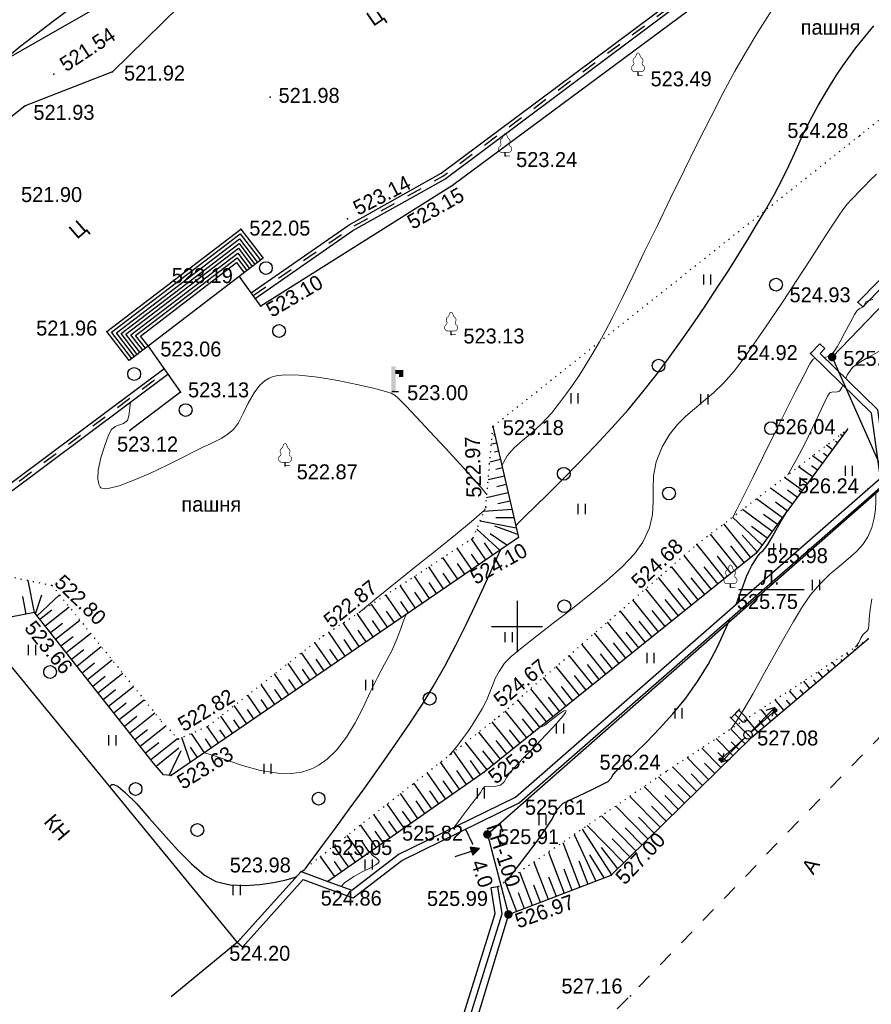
# Model space of a CAD drawing. Header units: millimetres. Extents: x 767170 to 66149698, y -983507 to 2493658.
# Tile 24 of 256: x 1521903 to 1571835, y -800742 to -743022. Entities that reach past the tile are written whole.
import ezdxf

# ---------------------------------------------------------------- set-up
doc = ezdxf.new("R2010")
doc.units = ezdxf.units.MM
for name, pattern in [('Д_ТРОТ_ТРУБА', [3, 1.5, -1.5]), ('ДОРОГИ_СТРОЯЩ', [9, 8, -1]), ('Контура низ откосов  Штриховая 0.1-0.5 - - - - - - -', [0.6, 0.1, -0.5])]:
    doc.linetypes.add(name, pattern=pattern)
for name, color, linetype in [('(001) Сетка', 92, 'Continuous'), ('(004) Точки рельефа', 7, 'Continuous'), ('(004a) Точки рельефа (отк.)', 7, 'Continuous'), ('(007) Здания', 7, 'Continuous'), ('(011) Колодцы', 7, 'Continuous'), ('(013) Газ', 30, 'ИК_Газопровод -------г--------'), ('(022) Возд. Линии', 7, 'Continuous'), ('(025) Дорога', 7, 'Continuous'), ('(028) Гидротехн.', 7, 'Continuous'), ('(031) Горизонтали', 42, 'Continuous'), ('(035) Откосы', 7, 'Continuous'), ('(036) Растительность', 7, 'Continuous'), ('(038) Деревья', 7, 'Continuous'), ('(039) Земля', 7, 'Continuous'), ('(040) Ограда', 7, 'Continuous')]:
    doc.layers.add(name, color=color, linetype=linetype)
doc.layers.add('(032) Горизонтали утолщенные', color=32, linetype='Continuous', lineweight=30)
doc.styles.add('BM-431', font='txt')
doc.styles.add('D-431', font='txt')
doc.styles.add('P-131', font='txt')
doc.styles.add('S', font='txtwr', dxfattribs={"oblique": 15})
doc.styles.get("Standard").update_dxf_attribs({"font": 'isocpeui.ttf'})
doc.linetypes.add('GAZ_VOZDUSH', pattern='A,1,-2,["~",Standard,S=3,R=0,X=-1.5,Y=-1.5],-1,10', length=14)
doc.linetypes.add('ИК_Газопровод -------г--------', pattern='A,9,-0.6,["Г",Standard,S=1.2,R=0,X=0,Y=-0.6],-1.2', length=10.8)
doc.linetypes.add('ОГРАДА_БЕТ', pattern='A,4,["|",Standard,S=0.8,R=0,X=0,Y=-0.8],4', length=8)
doc.linetypes.add('ОТКОСЫ_НЕУКР', pattern='A,0.5,["|",Standard,S=1.2,R=0,X=0,Y=-1.2],1,["|",Standard,S=0.5,R=0,X=0,Y=-0.5],0.5', length=2)
doc.linetypes.add('ПОДПОРНАЯ СТЕНКА', pattern='A,2,["V",Standard,S=1.2,R=0,X=0,Y=-1.2],0.2,["V",Standard,S=0.8,R=0,X=0,Y=-0.8],0.25,["V",Standard,S=0.3,R=0,X=0,Y=-0.3],0.25', length=2.7)

# ---------------------------------------------------------------- blocks, each defined once
blk = doc.blocks.new('d')
at = {"layer": '(038) Деревья'}
blk.add_ellipse((0, 0), major_axis=(0.265, 0.265), ratio=1, start_param=5.497787, end_param=11.780972, dxfattribs=at)
blk = doc.blocks.new('I04010')
for p, q in [((-0.412273, 0.007146), (-0.412273, 1.207146)), ((0.387727, 1.207146), (0.387727, 0.007146))]:
    blk.add_line(p, q)
blk = doc.blocks.new('Setka')
at = {"layer": '(001) Сетка'}
for p, q in [((0, 1.5), (0, -1.5)), ((-1.5, 0), (1.5, 0))]:
    blk.add_line(p, q, dxfattribs=at)
blk = doc.blocks.new('karagach-flat-10-flat-1-flat-1')
at = {"layer": '(038) Деревья', "const_width": 0.0375}
for points in [[(-0.208, 1.009, 0.181567), (-0.117, 1.159, 0.303004)], [(0, 1.312, 0.246034), (-0.117, 1.159, 0.489079)], [(0, 1.312, -0.246034), (0.117, 1.159, -0.489079)], [(0.208, 1.009, -0.181567), (0.117, 1.159, -0.303004)], [(-0.315, 0.559, 0.626949), (-0.218, 0.206, 0.702465)], [(-0.315, 0.559, 0.383603), (-0.255, 0.753, 0.352912)], [(-0.208, 1.009, 0.430853), (-0.255, 0.753, 0.548276)], [(0.208, 1.009, -0.430853), (0.255, 0.753, -0.548276)], [(0.315, 0.559, -0.626949), (0.218, 0.206, -0.702465)], [(0.315, 0.559, -0.383603), (0.255, 0.753, -0.352912)]]:
    blk.add_lwpolyline(points, format="xyb", dxfattribs=at)
for points in [[(0, 0.206), (-0.218, 0.206)], [(0, 0), (0, 0.206)], [(0, 0.206), (0.218, 0.206)], [(0, 0), (0.281, 0)]]:
    blk.add_lwpolyline(points, dxfattribs=at)
at = {"layer": '(038) Деревья'}
blk.add_lwpolyline([(0, 0), (0, 0.206)], dxfattribs=at)
blk = doc.blocks.new('karagach-flat-39')
at = {"layer": '(038) Деревья', "const_width": 0.0375}
for points in [[(-0.208, 1.009, 0.181567), (-0.117, 1.159, 0.303004)], [(0, 1.312, 0.246034), (-0.117, 1.159, 0.489079)], [(0, 1.312, -0.246034), (0.117, 1.159, -0.489079)], [(0.208, 1.009, -0.181567), (0.117, 1.159, -0.303004)], [(-0.315, 0.559, 0.626949), (-0.218, 0.206, 0.702465)], [(-0.315, 0.559, 0.383603), (-0.255, 0.753, 0.352912)], [(-0.208, 1.009, 0.430853), (-0.255, 0.753, 0.548276)], [(0.208, 1.009, -0.430853), (0.255, 0.753, -0.548276)], [(0.315, 0.559, -0.626949), (0.218, 0.206, -0.702465)], [(0.315, 0.559, -0.383603), (0.255, 0.753, -0.352912)]]:
    blk.add_lwpolyline(points, format="xyb", dxfattribs=at)
for points in [[(0, 0.206), (-0.218, 0.206)], [(0, 0), (0, 0.206)], [(0, 0.206), (0.218, 0.206)], [(0, 0), (0.281, 0)]]:
    blk.add_lwpolyline(points, dxfattribs=at)
at = {"layer": '(038) Деревья'}
blk.add_lwpolyline([(0, 0), (0, 0.206)], dxfattribs=at)
blk = doc.blocks.new('s3-flat-12')
at = {"layer": '(022) Возд. Линии'}
h = blk.add_hatch(dxfattribs=at)
h.set_pattern_fill('ACET-2D-ANSI31', color=256, scale=0.01, angle=42.10705, style=0)
h.set_pattern_definition([(87.10704536, (-32363.724473, -79693.817726), (-0.031709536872, 0.001602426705), [])])
edge = h.paths.add_edge_path()
edge.add_arc((1.41, 1.274), 0.1, 0, 360)
blk.add_lwpolyline([(0, 0), (1.484, 1.341)], dxfattribs=at)
blk.add_circle((1.41, 1.274), 0.1, dxfattribs=at)
blk = doc.blocks.new('s4-flat-12')
at = {"layer": '(022) Возд. Линии'}
h = blk.add_hatch(dxfattribs=at)
h.set_pattern_fill('ACET-2D-ANSI31', color=256, scale=0.01, angle=222.10705, style=0)
h.set_pattern_definition([(267.10704536, (-32363.354527, -79693.48337), (0.031709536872, -0.001602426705), [])])
edge = h.paths.add_edge_path()
edge.add_arc((-1.41, -1.274), 0.1, 0, 360)
blk.add_lwpolyline([(0, 0), (-1.484, -1.341)], dxfattribs=at)
blk.add_circle((-1.41, -1.274), 0.1, dxfattribs=at)
blk = doc.blocks.new('prov-s-flat-9')
at = {"layer": '(022) Возд. Линии'}
for name, p in [('s3-flat-12', (0.184, 0.166)), ('s4-flat-12', (-0.186, -0.168))]:
    blk.add_blockref(name, p, dxfattribs=at)
blk = doc.blocks.new('S2-flat-9')
at = {"layer": '(022) Возд. Линии'}
for p, q in [((0, 0), (1.4, 1.428)), ((1.4, 1.428), (0.872, 1.246)), ((1.4, 1.428), (1.229, 0.896))]:
    blk.add_line(p, q, dxfattribs=at)
blk = doc.blocks.new('S1-flat-9')
at = {"layer": '(022) Возд. Линии'}
for p, q in [((0, 0), (-1.4, -1.428)), ((-1.4, -1.428), (-1.229, -0.896)), ((-1.4, -1.428), (-0.872, -1.246))]:
    blk.add_line(p, q, dxfattribs=at)
blk = doc.blocks.new('f-flat-8')
at = {"layer": '(022) Возд. Линии'}
for points in [[(-1, 0.98), (-0.475, 1.516)], [(-0.179, 0.175), (-1.071, 1.05)]]:
    blk.add_lwpolyline(points, dxfattribs=at)
blk.add_lwpolyline([(-0.123, 0.803), (-0.123, 0.803, 0.414214), (-0.125, 1.033), (-0.545, 1.444), (-0.772, 1.212), (-0.353, 0.801, 0.414214)], format="xyb", close=True, dxfattribs=at)
blk.add_circle((0, 0), 0.25, dxfattribs=at)
blk = doc.blocks.new('karagach-flat-38-flat-1')
at = {"layer": '(038) Деревья', "const_width": 0.0375}
for points in [[(-0.208, 1.009, 0.181567), (-0.117, 1.159, 0.303004)], [(0, 1.312, 0.246034), (-0.117, 1.159, 0.489079)], [(0, 1.312, -0.246034), (0.117, 1.159, -0.489079)], [(0.208, 1.009, -0.181567), (0.117, 1.159, -0.303004)], [(-0.315, 0.559, 0.626949), (-0.218, 0.206, 0.702465)], [(-0.315, 0.559, 0.383603), (-0.255, 0.753, 0.352912)], [(-0.208, 1.009, 0.430853), (-0.255, 0.753, 0.548276)], [(0.208, 1.009, -0.430853), (0.255, 0.753, -0.548276)], [(0.315, 0.559, -0.626949), (0.218, 0.206, -0.702465)], [(0.315, 0.559, -0.383603), (0.255, 0.753, -0.352912)]]:
    blk.add_lwpolyline(points, format="xyb", dxfattribs=at)
for points in [[(0, 0.206), (-0.218, 0.206)], [(0, 0), (0, 0.206)], [(0, 0.206), (0.218, 0.206)], [(0, 0), (0.281, 0)]]:
    blk.add_lwpolyline(points, dxfattribs=at)
at = {"layer": '(038) Деревья'}
blk.add_lwpolyline([(0, 0), (0, 0.206)], dxfattribs=at)
blk = doc.blocks.new('karagach-flat-11-flat-1-flat-1-flat-1')
at = {"layer": '(038) Деревья', "const_width": 0.0375}
for points in [[(-0.208, 1.009, 0.181567), (-0.117, 1.159, 0.303004)], [(0, 1.312, 0.246034), (-0.117, 1.159, 0.489079)], [(0, 1.312, -0.246034), (0.117, 1.159, -0.489079)], [(0.208, 1.009, -0.181567), (0.117, 1.159, -0.303004)], [(-0.315, 0.559, 0.626949), (-0.218, 0.206, 0.702465)], [(-0.315, 0.559, 0.383603), (-0.255, 0.753, 0.352912)], [(-0.208, 1.009, 0.430853), (-0.255, 0.753, 0.548276)], [(0.208, 1.009, -0.430853), (0.255, 0.753, -0.548276)], [(0.315, 0.559, -0.626949), (0.218, 0.206, -0.702465)], [(0.315, 0.559, -0.383603), (0.255, 0.753, -0.352912)]]:
    blk.add_lwpolyline(points, format="xyb", dxfattribs=at)
for points in [[(0, 0.206), (-0.218, 0.206)], [(0, 0), (0, 0.206)], [(0, 0.206), (0.218, 0.206)], [(0, 0), (0.281, 0)]]:
    blk.add_lwpolyline(points, dxfattribs=at)
at = {"layer": '(038) Деревья'}
blk.add_lwpolyline([(0, 0), (0, 0.206)], dxfattribs=at)
blk = doc.blocks.new('karagach-flat-31-flat-1-flat-1')
at = {"layer": '(038) Деревья', "const_width": 0.0375}
for points in [[(-0.208, 1.009, 0.181567), (-0.117, 1.159, 0.303004)], [(0, 1.312, 0.246034), (-0.117, 1.159, 0.489079)], [(0, 1.312, -0.246034), (0.117, 1.159, -0.489079)], [(0.208, 1.009, -0.181567), (0.117, 1.159, -0.303004)], [(-0.315, 0.559, 0.626949), (-0.218, 0.206, 0.702465)], [(-0.315, 0.559, 0.383603), (-0.255, 0.753, 0.352912)], [(-0.208, 1.009, 0.430853), (-0.255, 0.753, 0.548276)], [(0.208, 1.009, -0.430853), (0.255, 0.753, -0.548276)], [(0.315, 0.559, -0.626949), (0.218, 0.206, -0.702465)], [(0.315, 0.559, -0.383603), (0.255, 0.753, -0.352912)]]:
    blk.add_lwpolyline(points, format="xyb", dxfattribs=at)
for points in [[(0, 0.206), (-0.218, 0.206)], [(0, 0), (0, 0.206)], [(0, 0.206), (0.218, 0.206)], [(0, 0), (0.281, 0)]]:
    blk.add_lwpolyline(points, dxfattribs=at)
at = {"layer": '(038) Деревья'}
blk.add_lwpolyline([(0, 0), (0, 0.206)], dxfattribs=at)
blk = doc.blocks.new('I03040-flat-2-flat-1-flat-1')
at = {"layer": '(028) Гидротехн.'}
blk.add_line((0, 0), (0.4, 0), dxfattribs=at)
for points in [[(-0.025, -0.005), (0.225, -0.005), (-0.025, 1.475), (0.225, 1.475)], [(0.2, 1.26), (0.2, 1.01), (0.68, 1.26), (0.43, 1.01)], [(0.68, 1.26), (0.43, 1.01), (0.68, 0.845), (0.43, 0.845)]]:
    blk.add_trace(points, dxfattribs=at)
at = {"color": 4, "style": 'S', "oblique": 15}
blk.add_attdef('Z', (0.982, -0.055), '', height=1, dxfattribs=at)
blk = doc.blocks.new('wef-flat-5')
at = {"layer": '(025) Дорога', "linetype": 'Д_ТРОТ_ТРУБА'}
blk.add_hatch(color=0, dxfattribs=at).paths.add_polyline_path([(-490372.002, 2189558.479), (-490371.843, 2189558.005), (-490371.449, 2189558.402)])
at = {"layer": '(022) Возд. Линии', "color": 0}
for points in [[(-490372.87, 2189557.924), (-490371.922, 2189558.242)], [(-490371.449, 2189558.402), (-490372.002, 2189558.479)]]:
    blk.add_lwpolyline(points, dxfattribs=at)
at = {"layer": '(025) Дорога', "color": 0, "linetype": 'Д_ТРОТ_ТРУБА'}
blk.add_lwpolyline([(-490372.002, 2189558.479), (-490371.843, 2189558.005)], dxfattribs=at)
blk.add_lwpolyline([(-490372.002, 2189558.479), (-490371.843, 2189558.005), (-490371.449, 2189558.402), (-490372.002, 2189558.479)], close=True, dxfattribs=at)
blk = doc.blocks.new('A$C27c3a978')
at = {"layer": '(013) Газ', "linetype": 'ByBlock'}
h = blk.add_hatch(color=0, dxfattribs=at)
edge = h.paths.add_edge_path()
edge.add_arc((56759, -57253), 250, 0, 360)
h = blk.add_hatch(color=0, dxfattribs=at)
edge = h.paths.add_edge_path()
edge.add_arc((36543, -85231), 250, 0, 360)
h = blk.add_hatch(color=0, dxfattribs=at)
edge = h.paths.add_edge_path()
edge.add_arc((37778, -89927), 250, 0, 360)
at = {"layer": '(004) Точки рельефа', "color": 7, "linetype": 'ByBlock', "lineweight": -2}
for p in [(11128, -40661), (14571, -40538), (45376, -40729), (23811, -42024), (9437, -42534), (58372, -44265), (37584, -45462), (34500, -47203), (28346, -49155), (22094, -49754), (22042, -52597), (58271, -54025), (23254, -54263), (14226, -55763), (34418, -55930), (16636, -56580), (55485, -57044), (56759, -57253), (18554, -59316), (31041, -59266), (15574, -61556), (36869, -61315), (57666, -61482), (24681, -63626), (58843, -65004), (36450, -66051), (38364, -67822), (48824, -68234), (52308, -68754), (11010, -70636), (50796, -70750), (9991, -72227), (26922, -73596), (58866, -73778), (37209, -78320), (18417, -79645), (51825, -79399), (18010, -81788), (36353, -81585), (47028, -81547), (38186, -83057), (36543, -85231), (31313, -86417), (25627, -87417), (43801, -87620), (37163, -88303), (37778, -89927), (22055, -91384), (44926, -94693)]:
    blk.add_point(p, dxfattribs=at)
at = {"layer": '(004a) Точки рельефа (отк.)', "color": 7, "linetype": 'ByBlock', "lineweight": -2}
for p in [(35675, -85794), (27189, -87992)]:
    blk.add_point(p, dxfattribs=at)
at = {"layer": '(007) Здания', "ltscale": 600}
blk.add_lwpolyline([(6556, -72893), (21880, -91579), (18013, -94749)], dxfattribs=at)
at = {"layer": '(013) Газ', "linetype": 'GAZ_VOZDUSH', "ltscale": 600, "flags": 128}
blk.add_lwpolyline([(142989, 92800), (142835, 91853), (139404, 84476), (134266, 81665), (119792, 48158), (108774, 18170), (103677, 7863), (86151, -26743), (56759, -57253), (60032, -64630), (36543, -85231), (37778, -89927), (35802, -96445), (-3045, -138132), (-6698, -140156), (-18067, -151331), (-26004, -155340), (-70604, -193697), (-73004, -195976)], dxfattribs=at)
at = {"layer": '(022) Возд. Линии', "color": 0, "ltscale": 600, "flags": 128}
blk.add_lwpolyline([(51278, -70883), (55127, -70869)], dxfattribs=at)
at = {"layer": '(025) Дорога', "ltscale": 600}
for p, q in [((14508, -55800), (22056, -50035)), ((22056, -50035), (23234, -51577)), ((14790, -55836), (22019, -50315)), ((15072, -55872), (21981, -50595)), ((21981, -50595), (22916, -51820)), ((22019, -50315), (23075, -51699)), ((15353, -55909), (21944, -50876)), ((15635, -55946), (21906, -51156)), ((21906, -51156), (22598, -52063)), ((21944, -50876), (22757, -51941)), ((15916, -55982), (21868, -51436)), ((16197, -56019), (21831, -51717)), ((21831, -51717), (22281, -52306)), ((21868, -51436), (22440, -52184)), ((15702, -57333), (14508, -55800)), ((15859, -57212), (14790, -55836)), ((16016, -57092), (15072, -55872)), ((16174, -56969), (15353, -55909)), ((16333, -56847), (15635, -55946)), ((16491, -56724), (15916, -55982)), ((16649, -56602), (16197, -56019))]:
    blk.add_line(p, q, dxfattribs=at)
at = {"layer": '(025) Дорога', "linetype": 'Д_ТРОТ_ТРУБА', "ltscale": 600, "flags": 128}
blk.add_lwpolyline([(154765, 81195), (139871, 52430), (129502, 32489), (121333, 16940), (108158, -4549), (103577, -11729), (92658, -35606), (76167, -60581), (64059, -74842), (44926, -94693), (25805, -113938), (11475, -128266), (-17195, -156913), (-37287, -176879), (-52070, -191955), (-69147, -209171), (-72130, -212147)], dxfattribs=at)
at = {"layer": '(025) Дорога', "ltscale": 600}
blk.add_lwpolyline([(14226, -55763), (22094, -49754), (23393, -51456), (16652, -56604), (15544, -57454), (14226, -55763)], dxfattribs=at)
at = {"layer": '(028) Гидротехн.', "ltscale": 600}
for points in [[(22699, -53485), (28440, -49503), (33827, -46480), (47352, -36386), (56741, -27184)], [(22927, -53814), (28652, -49842), (34046, -46816), (47613, -36691), (57021, -27470)], [(3445, -68990), (17809, -58253)], [(3882, -68164), (17569, -57933)]]:
    blk.add_lwpolyline(points, dxfattribs=at)
at = {"layer": '(028) Гидротехн.', "color": 3, "linetype": 'Д_ТРОТ_ТРУБА', "ltscale": 600, "flags": 128}
for points in [[(22813, -53649), (28546, -49672), (33936, -46648), (47482, -36538), (56881, -27327)], [(3325, -68830), (17689, -58093)]]:
    blk.add_lwpolyline(points, dxfattribs=at)
at = {"layer": '(031) Горизонтали', "color": 42, "linetype": 'Continuous', "lineweight": 0, "ltscale": 600}
for points in [[(34326, -80585), (34749, -80074), (35091, -79635), (35381, -79233), (35649, -78830), (35922, -78388), (36232, -77872), (36508, -77352), (36697, -76905), (36847, -76498), (37008, -76100), (37226, -75679), (37552, -75204), (37939, -74812), (38584, -74271), (39426, -73611), (40404, -72860), (41455, -72050), (42519, -71207), (43534, -70363), (44438, -69546), (45170, -68785), (45668, -68110), (46050, -67260), (46220, -66472), (46261, -65718), (46256, -64973), (46287, -64208), (46437, -63399), (46789, -62518), (47223, -61794), (47683, -61210), (48170, -60720), (48684, -60278), (49225, -59838), (49794, -59355), (50389, -58781), (51013, -58070), (51594, -57305), (52291, -56322), (53066, -55189), (53879, -53971), (54693, -52736), (55467, -51549), (56162, -50476), (56741, -49585), (57163, -48942), (57390, -48612), (57640, -48298), (57846, -48060), (58060, -47831), (58338, -47539), (58626, -47244), (58964, -46910), (59353, -46532)], [(37394, -63600), (37394, -63600), (37706, -63037), (38117, -62569), (38605, -62139), (39148, -61693), (39725, -61173), (40314, -60525), (40780, -59934), (41188, -59394), (41559, -58874), (41916, -58342), (42281, -57766), (42677, -57113), (43126, -56353), (43452, -55759), (43895, -54891), (44440, -53792), (45069, -52505), (45764, -51071), (46510, -49533), (47287, -47934), (48080, -46315), (48871, -44719), (49643, -43189), (50378, -41766), (51059, -40493), (51670, -39412), (52398, -38209), (53215, -36920)], [(56287, -57270), (56540, -57217), (56752, -57061), (56889, -56880), (57044, -56644), (57229, -56330), (57506, -55817), (57809, -55248), (58073, -54766), (58231, -54514), (58384, -54398), (58533, -54324), (58631, -54260), (58680, -54132), (58731, -54010), (58868, -53956), (59140, -53878)], [(58120, -74267), (58315, -73989), (58443, -73735), (58554, -73540), (58669, -73426), (58773, -73346), (58864, -73224), (58903, -73006), (58936, -72593), (58987, -72048), (59082, -71432)], [(57553, -58509), (57667, -58265), (57960, -57857), (58316, -57585), (58856, -57273), (59493, -56933), (60137, -56577), (60703, -56218), (61101, -55866), (61343, -55457), (61447, -55054), (61510, -54659), (61624, -54276), (61885, -53905), (62324, -53632), (63103, -53287), (64104, -52901), (65210, -52503), (66304, -52123), (67268, -51790), (67795, -51601)], [(50926, -66629), (51169, -66180), (51576, -65377), (52105, -64313), (52714, -63082), (53359, -61776), (53998, -60488), (54589, -59310), (55089, -58336), (55454, -57657), (55644, -57368), (55772, -57326)], [(36514, -65330), (36276, -65018), (35718, -64380), (34945, -63526), (34061, -62565), (33170, -61607), (32377, -60761), (31787, -60139), (31504, -59848), (31303, -59647), (31135, -59496), (30897, -59365), (30563, -59264), (29861, -59083), (28897, -58860), (27778, -58632), (26611, -58437), (25502, -58313), (24729, -58289), (24252, -58328), (23995, -58386), (23888, -58425), (23758, -58486), (23520, -58633), (23208, -58905), (22864, -59341), (22520, -59949), (22232, -60559), (21956, -61099), (21652, -61496), (21290, -61796), (20973, -62005), (20659, -62168), (20305, -62329), (19868, -62532), (19399, -62769), (18670, -63140), (17770, -63587), (16790, -64052), (15821, -64475), (14954, -64798), (14395, -64945), (14084, -64971), (13939, -64941), (13888, -64911), (13834, -64856), (13756, -64708), (13703, -64404), (13732, -63889), (13885, -63153), (14107, -62428), (14336, -61835), (14509, -61494), (14722, -61315), (14969, -61233), (15217, -61152), (15438, -60974), (15526, -60704), (15585, -60226), (15617, -59891)], [(54160, -64159), (54676, -63255), (55156, -62333), (55588, -61447), (55961, -60651), (56263, -59999), (56485, -59545), (56614, -59342), (56803, -59287), (56995, -59300), (57186, -59246), (57321, -59043), (57380, -58900)], [(50813, -79063), (51154, -78594), (51597, -77874), (52118, -76966), (52691, -75936), (53293, -74847), (53899, -73765), (54485, -72753), (55026, -71876), (55498, -71198), (56060, -70543), (56627, -69988), (57180, -69508), (57699, -69075), (58164, -68662), (58554, -68242), (58850, -67788), (59082, -67234), (59225, -66697), (59301, -66184), (59327, -65702), (59324, -65257), (59320, -65119)], [(29013, -72229), (29095, -72161), (30037, -71395), (31161, -70489), (32372, -69515), (33580, -68543), (34689, -67645), (35609, -66891), (36245, -66353), (36379, -66222)], [(19970, -80444), (20540, -80620), (21332, -80902), (22249, -81210), (23242, -81480), (24262, -81646), (25066, -81661), (25644, -81581), (26012, -81476), (26190, -81407), (26363, -81328), (26691, -81147), (27146, -80820), (27689, -80299), (28280, -79536), (28794, -78688), (29252, -77794), (29678, -76896), (30092, -76034), (30517, -75247), (30937, -74466), (31236, -73780), (31467, -73158), (31685, -72565), (31784, -72337)], [(34623, -84799), (35011, -84263), (35544, -83557), (35966, -83010), (36165, -82751), (36267, -82566), (36397, -82428), (36622, -82413), (36957, -82432), (37304, -82349), (37535, -82143), (37677, -81885), (37872, -81580), (38146, -81286), (38664, -80751), (39319, -80077), (40003, -79363), (40609, -78709), (40965, -78296), (41120, -78086), (41158, -78004), (41154, -77983), (41126, -77970), (41023, -77999), (40784, -78150), (40376, -78463), (39884, -78843), (39618, -78959)], [(27970, -88280), (28176, -88082), (28714, -87709), (29251, -87405), (29722, -87165), (30006, -87013), (30142, -86920), (30188, -86868), (30196, -86844), (30194, -86800), (30150, -86718), (30018, -86608), (29805, -86466), (29670, -86257)]]:
    blk.add_lwpolyline(points, dxfattribs=at)
at = {"layer": '(032) Горизонтали утолщенные', "color": 32, "linetype": 'Continuous', "lineweight": 30, "ltscale": 600}
for points in [[(38209, -67148), (38364, -66972), (38753, -66582), (39338, -66008), (40080, -65280), (40940, -64426), (41881, -63476), (42862, -62459), (43845, -61404), (44792, -60341), (45663, -59298), (46413, -58340), (47163, -57338), (47908, -56305), (48641, -55255), (49354, -54203), (50041, -53163), (50695, -52150), (51309, -51178), (51877, -50260), (52390, -49412), (52843, -48648), (53374, -47706), (53824, -46841), (54213, -46039), (54561, -45288), (54888, -44573), (55214, -43880), (55558, -43195), (55941, -42505), (56366, -41785), (56726, -41188), (57053, -40670), (57379, -40185), (57735, -39687), (58154, -39130), (58666, -38470), (59208, -37833)], [(8095, -39917), (8435, -39625), (9193, -39013), (10107, -38300), (11098, -37547), (12085, -36820), (12987, -36180), (13726, -35693), (14220, -35420), (14860, -35221), (15499, -35119), (16075, -35077), (16528, -35061), (16600, -35055)], [(51122, -71752), (51271, -71375), (51542, -70654), (51741, -70122), (51866, -69824), (52033, -69516), (52183, -69251), (52319, -69032), (52442, -68857), (52582, -68705), (52708, -68596), (52848, -68444), (52984, -68230), (53196, -67859), (53470, -67376), (53792, -66827), (54150, -66255)], [(25655, -87428), (25703, -87389), (25750, -87350), (25815, -87289), (25897, -87205), (26032, -87026), (26394, -86544), (26942, -85807), (27639, -84865), (28444, -83764), (29318, -82554), (30224, -81284), (31121, -80000), (31971, -78753), (32735, -77590), (33374, -76559), (34050, -75370), (34695, -74148), (35298, -72936), (35850, -71778), (36340, -70714), (36758, -69789), (37094, -69045), (37334, -68529)], [(37704, -87932), (37921, -87665), (38358, -87100), (38920, -86357), (39512, -85554), (40038, -84812), (40348, -84342), (40597, -83817), (40597, -83817), (40597, -83817), (40597, -83817), (40597, -83817), (40597, -83817), (40597, -83817), (40597, -83817), (40597, -83817), (40597, -83817), (40597, -83817), (40984, -83410), (41860, -82997), (42684, -82608), (43320, -82299), (43629, -82128), (43798, -81947), (43904, -81770), (44050, -81558), (44243, -81368), (44643, -80997), (45205, -80467), (45884, -79803), (46634, -79029), (47411, -78168), (48170, -77243), (48866, -76280), (49482, -75274), (50032, -74236), (50515, -73211), (50785, -72578)], [(14426, -82490), (14439, -82382), (14474, -82340), (14523, -82314), (14647, -82314), (14892, -82429), (15313, -82770), (15964, -83432), (16717, -84273), (17533, -85202), (18371, -86130), (19193, -86966), (19959, -87619), (20629, -88001), (21458, -88193), (22340, -88239), (23211, -88180), (24011, -88056), (24678, -87910), (25150, -87780), (25365, -87708)]]:
    blk.add_lwpolyline(points, dxfattribs=at)
at = {"layer": '(035) Откосы', "ltscale": 600}
for p, q in [((37093, -62290), (36776, -62362)), ((36981, -61802), (36902, -61821)), ((57077, -62281), (56961, -62195)), ((57371, -61882), (57255, -61796)), ((37205, -62777), (36967, -62831)), ((56488, -63080), (56256, -62909)), ((56783, -62681), (56433, -62423)), ((37316, -63264), (36684, -63409)), ((56194, -63480), (55612, -63051)), ((37428, -63751), (37033, -63842)), ((55605, -64279), (54790, -63678)), ((55900, -63879), (55550, -63622)), ((37540, -64238), (36591, -64456)), ((55017, -65078), (53969, -64305)), ((55311, -64678), (54845, -64335)), ((37764, -65212), (36498, -65503)), ((37652, -64725), (37098, -64852)), ((54428, -65877), (53147, -64933)), ((54722, -65477), (54140, -65048)), ((37876, -65699), (37164, -65863)), ((53839, -66676), (52326, -65560)), ((54134, -66276), (53435, -65761)), ((37988, -66186), (36344, -66309)), ((53251, -67475), (51504, -66188)), ((38238, -67276), (36112, -66874)), ((38100, -66674), (37047, -66679)), ((52662, -68273), (50917, -66636)), ((53545, -67075), (52730, -66474)), ((37275, -68569), (35916, -67348)), ((38324, -67648), (36987, -67167)), ((52000, -69002), (50409, -67024)), ((52956, -67874), (52025, -67188)), ((36451, -69135), (35613, -67914)), ((37687, -68287), (36717, -67620)), ((51227, -69624), (49620, -67626)), ((52368, -68673), (51476, -67688)), ((35627, -69700), (34776, -68461)), ((36863, -68852), (36374, -68139)), ((50453, -70246), (48831, -68229)), ((51613, -69313), (50814, -68319)), ((34802, -70266), (33939, -69008)), ((36039, -69418), (35617, -68803)), ((49680, -70868), (48081, -68879)), ((50840, -69935), (50033, -68931)), ((33978, -70832), (33103, -69555)), ((35215, -69983), (34786, -69359)), ((48906, -71490), (47331, -69531)), ((50066, -70557), (49261, -69555)), ((9990, -72227), (9626, -70348)), ((33154, -71397), (32266, -70102)), ((34390, -70549), (33956, -69915)), ((48133, -72112), (46581, -70182)), ((49293, -71179), (48500, -70192)), ((32330, -71963), (31429, -70650)), ((33566, -71114), (33125, -70472)), ((47360, -72734), (45831, -70833)), ((48520, -71801), (47738, -70828)), ((9500, -72323), (9298, -71280)), ((31505, -72528), (30592, -71197)), ((32742, -71680), (32295, -71028)), ((46586, -73355), (45081, -71484)), ((47746, -72423), (46976, -71465)), ((10301, -72619), (11005, -72062)), ((10611, -73011), (12024, -71893)), ((30681, -73094), (29755, -71744)), ((31093, -72811), (30633, -72141)), ((31918, -72245), (31464, -71584)), ((45813, -73977), (44332, -72135)), ((46973, -73044), (46215, -72101)), ((11231, -73795), (12652, -72671)), ((29857, -73659), (28918, -72291)), ((30269, -73376), (29803, -72697)), ((10921, -73403), (11629, -72843)), ((29033, -74225), (28081, -72838)), ((29445, -73942), (28972, -73253)), ((45040, -74599), (43582, -72786)), ((46200, -73666), (45453, -72738)), ((11541, -74187), (12253, -73624)), ((11851, -74579), (13279, -73449)), ((28209, -74790), (27244, -73385)), ((28621, -74508), (28142, -73810)), ((44266, -75221), (42832, -73437)), ((45426, -74288), (44691, -73375)), ((12161, -74971), (12877, -74404)), ((12471, -75363), (13907, -74227)), ((27384, -75356), (26437, -73976)), ((27796, -75073), (27314, -74370)), ((43493, -75843), (42082, -74089)), ((44653, -74910), (43930, -74011)), ((58065, -74375), (58104, -74421)), ((58446, -74054), (58485, -74100)), ((13091, -76147), (14535, -75005)), ((26560, -75921), (25649, -74594)), ((26972, -75639), (26508, -74962)), ((42720, -76465), (41332, -74740)), ((43880, -75532), (43168, -74648)), ((57264, -74972), (57342, -75064)), ((57606, -74605), (57723, -74743)), ((12781, -75755), (13501, -75185)), ((25736, -76487), (24860, -75211)), ((26148, -76204), (25701, -75553)), ((41946, -77087), (40582, -75391)), ((43106, -76154), (42407, -75284)), ((56463, -75569), (56579, -75707)), ((56767, -75156), (56960, -75386)), ((13402, -76539), (14125, -75966)), ((13712, -76931), (15162, -75783)), ((24912, -77053), (24072, -75829)), ((25324, -76770), (24895, -76145)), ((41173, -77709), (39832, -76042)), ((42333, -76776), (41645, -75921)), ((55662, -76166), (55817, -76350)), ((55927, -75707), (56198, -76029)), ((14022, -77323), (14749, -76747)), ((14332, -77715), (15790, -76561)), ((24087, -77618), (23284, -76447)), ((24500, -77335), (24089, -76737)), ((40400, -78331), (39083, -76693)), ((41560, -77398), (40883, -76557)), ((54861, -76763), (55055, -76993)), ((55087, -76258), (55436, -76672)), ((14952, -78499), (16418, -77339)), ((23263, -78184), (22495, -77064)), ((23675, -77901), (23282, -77328)), ((39626, -78953), (38333, -77344)), ((40786, -78020), (40122, -77194)), ((54248, -76809), (54674, -77315)), ((14642, -78107), (15373, -77528)), ((22439, -78749), (21707, -77682)), ((22851, -78466), (22476, -77920)), ((40013, -78642), (39360, -77830)), ((52568, -77911), (53150, -78601)), ((53408, -77360), (53912, -77958)), ((54060, -77360), (54293, -77636)), ((15262, -78891), (15997, -78309)), ((15572, -79283), (17046, -78117)), ((21615, -79315), (20918, -78300)), ((38853, -79575), (37583, -77995)), ((39240, -79264), (38599, -78467)), ((51728, -78462), (52388, -79244)), ((53259, -77957), (53531, -78279)), ((16192, -80067), (17696, -78877)), ((20790, -79880), (20124, -78908)), ((22027, -79032), (21670, -78511)), ((38080, -80197), (36818, -78628)), ((50814, -79062), (51652, -79916)), ((52459, -78555), (52769, -78922)), ((15882, -79675), (16621, -79090)), ((16812, -80851), (18382, -79609)), ((19142, -81011), (18624, -79556)), ((19966, -80446), (19188, -79312)), ((20378, -80163), (20017, -79637)), ((21203, -79598), (20863, -79103)), ((37306, -80819), (36037, -79241)), ((38466, -79886), (37837, -79103)), ((49965, -79620), (50940, -80614)), ((51624, -79175), (52008, -79566)), ((16502, -80459), (17271, -79851)), ((17126, -81239), (18444, -80152)), ((19554, -80729), (19137, -80121)), ((36533, -81441), (35257, -79854)), ((37693, -80508), (37060, -79721)), ((49115, -80178), (50229, -81312)), ((50843, -79803), (51296, -80265)), ((17884, -81778), (18598, -80324)), ((35729, -82022), (34583, -80383)), ((36919, -81130), (36283, -80338)), ((48265, -80735), (49517, -82011)), ((50062, -80431), (50584, -80963)), ((34915, -82590), (33801, -80997)), ((36135, -81737), (35555, -80907)), ((47415, -81293), (48805, -82709)), ((49281, -81059), (49873, -81662)), ((34102, -83159), (33020, -81611)), ((35322, -82306), (34757, -81498)), ((46573, -81859), (48093, -83408)), ((48501, -81687), (49161, -82360)), ((33289, -83728), (32238, -82225)), ((34509, -82875), (33960, -82089)), ((45738, -82431), (47382, -84106)), ((47720, -82315), (48449, -83058)), ((32475, -84296), (31456, -82839)), ((33695, -83443), (33162, -82680)), ((44902, -83003), (46670, -84805)), ((46947, -82951), (47738, -83757)), ((31662, -84865), (30675, -83452)), ((32882, -84012), (32365, -83272)), ((44067, -83575), (45958, -85503)), ((46173, -83586), (47026, -84455)), ((30849, -85433), (29893, -84066)), ((32069, -84580), (31567, -83863)), ((43231, -84147), (45247, -86201)), ((45399, -84221), (46314, -85154)), ((30035, -86002), (29111, -84680)), ((31255, -85149), (30770, -84454)), ((42396, -84720), (44535, -86900)), ((29222, -86571), (28330, -85294)), ((30442, -85718), (29972, -85046)), ((41623, -85249), (42899, -87966)), ((42095, -84925), (43823, -87598)), ((44626, -84857), (45603, -85852)), ((28409, -87139), (27548, -85908)), ((29629, -86286), (29175, -85637)), ((40964, -85700), (41968, -88322)), ((43209, -85999), (44179, -87249)), ((43852, -85492), (44891, -86551)), ((27595, -87708), (26766, -86522)), ((28815, -86855), (28377, -86228)), ((40118, -86280), (41037, -88679)), ((42538, -86423), (43365, -87787)), ((28002, -87424), (27580, -86819)), ((39272, -86859), (40106, -89036)), ((41910, -86777), (42434, -88144)), ((38426, -87438), (39175, -89392)), ((40133, -87713), (40571, -88857)), ((41022, -87245), (41502, -88501)), ((37580, -88017), (38243, -89749)), ((39245, -88181), (39640, -89214)), ((38356, -88649), (38709, -89571))]:
    blk.add_line(p, q, dxfattribs=at)
at = {"layer": '(035) Откосы', "linetype": 'ОТКОСЫ_НЕУКР', "ltscale": 600}
for points in [[(806, -47244), (7488, -40264), (17020, -34814), (20510, -31179), (36097, -23303)], [(35263, -26652), (22182, -32151), (20436, -34771), (14571, -40538), (9437, -42534), (2238, -48237)]]:
    blk.add_lwpolyline(points, dxfattribs=at)
at = {"layer": '(035) Откосы', "linetype": 'ПОДПОРНАЯ СТЕНКА', "ltscale": 600, "flags": 128}
for points in [[(56223, -25760), (57979, -27353), (48295, -36969), (34500, -47203), (23254, -54263), (22042, -52597)], [(16652, -56604), (18554, -59316), (15574, -61556)]]:
    blk.add_lwpolyline(points, dxfattribs=at)
at = {"layer": '(035) Откосы', "linetype": 'Контура низ откосов  Штриховая 0.1-0.5 - - - - - - -', "ltscale": 600}
for points in [[(3913, -69578), (7065, -69814), (11010, -70636), (17425, -78587), (18417, -79645), (20164, -78891), (26922, -73596), (35710, -67851), (36450, -66051), (36869, -61315)], [(25627, -87417), (37209, -78320), (48824, -68234), (57666, -61482)], [(58866, -73778), (47028, -81547), (37163, -88303)]]:
    blk.add_lwpolyline(points, dxfattribs=at)
at = {"layer": '(035) Откосы', "ltscale": 600}
for points in [[(36869, -61315), (38364, -67822), (18010, -81788), (17548, -81751), (16976, -81058), (9991, -72227), (6556, -72893)], [(57666, -61482), (52308, -68754), (36353, -81585), (27189, -87992)], [(10052, -72305), (10426, -71187)], [(10140, -72416), (11458, -71192)], [(37778, -89927), (43801, -87620), (52024, -79551), (58866, -73778)]]:
    blk.add_lwpolyline(points, dxfattribs=at)
at = {"layer": '(039) Земля', "linetype": 'Контура низ откосов  Штриховая 0.1-0.5 - - - - - - -', "ltscale": 600, "flags": 128}
blk.add_lwpolyline([(36869, -61315), (70507, -34642), (59475, -28042), (57979, -27353)], dxfattribs=at)
at = {"layer": '(040) Ограда', "linetype": 'ОГРАДА_БЕТ', "ltscale": 600, "flags": 128}
for points in [[(58271, -54025), (85408, -26452), (91970, -13028), (107010, 16313), (106618, 16468), (107021, 17483), (108055, 17103), (107675, 16068), (107379, 16177)], [(21880, -91579), (25627, -87417), (27189, -87992), (28596, -88511), (31313, -86417), (38186, -83057), (58843, -65004), (59596, -64346), (59059, -60543), (59059, -60543), (55485, -57044), (56044, -56473)], [(17312, -115467), (34987, -96313), (37001, -89868), (36767, -88365)]]:
    blk.add_lwpolyline(points, dxfattribs=at)
at = {"layer": '(040) Ограда', "ltscale": 600, "flags": 128}
for points in [[(58556, -54306), (85739, -26686), (92327, -13207), (107379, 16177)], [(58271, -54025), (58556, -54306)], [(56044, -56473), (56330, -56752), (56050, -57038)], [(22177, -91847), (25743, -87886), (27051, -88368), (28666, -88962), (31525, -86759), (38409, -83393), (59106, -65306), (60022, -64505), (59436, -60353), (56050, -57038)], [(22177, -91847), (21880, -91579)]]:
    blk.add_lwpolyline(points, dxfattribs=at)
at = {"layer": '(040) Ограда', "ltscale": 600}
for points in [[(35256, -84935), (35675, -85794)], [(17606, -115738), (35342, -96518), (37410, -89899), (37163, -88303)], [(37163, -88303), (36767, -88365)]]:
    blk.add_lwpolyline(points, dxfattribs=at)
at = {"layer": '(001) Сетка', "xscale": 1000, "yscale": 1000, "zscale": 1000}
blk.add_blockref('Setka', (38285, -73050), dxfattribs=at)
at = {"layer": '(022) Возд. Линии', "xscale": 1000, "yscale": 1000, "zscale": 1000}
for name, p in [('karagach-flat-10-flat-1-flat-1', (45376, -40729)), ('karagach-flat-11-flat-1-flat-1-flat-1', (37584, -45462)), ('karagach-flat-31-flat-1-flat-1', (34418, -55930)), ('I03040-flat-2-flat-1-flat-1', (30941, -59261)), ('karagach-flat-38-flat-1', (24681, -63626)), ('karagach-flat-39', (50796, -70750)), ('prov-s-flat-9', (51825, -79399)), ('f-flat-8', (51825, -79399)), ('S2-flat-9', (51998, -79223)), ('S1-flat-9', (51648, -79579)), ('wef-flat-5', (490407531, -2189644455))]:
    blk.add_blockref(name, p, dxfattribs=at)
at = {"layer": '(036) Растительность', "linetype": 'Continuous', "xscale": 500, "yscale": 500, "zscale": 500}
for p in [(49432, -53009), (41658, -59980), (49266, -60037), (57747, -64223), (42075, -66467), (53543, -68784), (55820, -70919), (37801, -73973), (9849, -74733), (46118, -75203), (29614, -76785), (47756, -78446), (40811, -79330), (14559, -80024), (23663, -81696), (36162, -83134), (39780, -84696), (29593, -87300), (21849, -88798)]:
    blk.add_blockref('I04010', p, dxfattribs=at)
at = {"layer": '(038) Деревья', "linetype": 'Continuous', "xscale": 1000, "yscale": 1000, "zscale": 1000}
for p in [(23560, -52036), (53469, -53008), (24330, -55727), (46582, -57756), (15835, -58244), (18853, -60359), (53177, -61423), (41025, -64095), (47196, -65247), (41055, -71859), (10905, -75711), (33159, -77276), (15918, -82572), (26646, -83141), (19540, -84978)]:
    blk.add_blockref('d', p, dxfattribs=at)
at = {"layer": '(004) Точки рельефа', "style": 'D-431'}
blk.add_text('523.10', height=875, rotation=30.57659, dxfattribs=at).set_placement((23913, -54953))
blk.add_text('523.13', height=875, dxfattribs=at).set_placement((18993, -59613))
at = {"layer": '(004) Точки рельефа', "linetype": 'ByBlock', "char_height": 875, "attachment_point": 4, "style": 'D-431'}
for s, insert, rotation in [('521.54', (11605, -40202), 33.39067), ('523.14', (28769, -48590), 27.16418), ('523.15', (31955, -49423), 29.8754), ('522.97', (35766, -65487), 91.67406), ('524.10', (35649, -70236), 29.37427), ('524.68', (45191, -70589), 43.2506), ('522.80', (11395, -70240), 315.89483), ('522.87', (27116, -72841), 38.74865), ('523.66', (9682, -72888), 309.50323), ('524.67', (37088, -77501), 39.51556), ('522.82', (18518, -78873), 30.97772), ('525.38', (36759, -81986), 37.55402), ('523.63', (18467, -82261), 31.59543), ('527.00', (44292, -87946), 46.91703), ('526.97', (38210, -90348), 19.66057)]:
    blk.add_mtext(s, dxfattribs=dict(at, insert=insert, rotation=rotation))
for s, insert in [('521.92', (15240, -40610)), ('523.49', (46112, -40949)), ('521.98', (24302, -41919)), ('521.93', (9927, -42914)), ('524.28', (54129, -43978)), ('523.24', (38230, -45680)), ('521.90', (9203, -47732)), ('522.05', (22585, -49697)), ('523.19', (18041, -52484)), ('524.93', (54261, -53609)), ('521.96', (10090, -55559)), ('523.13', (35138, -56024)), ('523.06', (17369, -56786)), ('524.92', (51162, -56999)), ('525.02', (57414, -57333)), ('523.00', (31838, -59347)), ('523.18', (37447, -61396)), ('526.04', (53375, -61342)), ('523.12', (14831, -62357)), ('522.87', (25363, -63985)), ('526.24', (54741, -64806)), ('525.98', (52925, -68898)), ('525.75', (51172, -71587)), ('527.08', (52365, -79591)), ('526.24', (43118, -81007)), ('525.61', (38748, -83648)), ('525.05', (27387, -86010)), ('523.98', (21438, -87035)), ('525.99', (33001, -88998)), ('524.20', (21408, -92210)), ('527.16', (40888, -94130))]:
    blk.add_mtext(s, dxfattribs=dict(at, insert=insert))
at = {"layer": '(004a) Точки рельефа (отк.)', "linetype": 'ByBlock', "char_height": 875, "attachment_point": 4, "style": 'D-431'}
for s, insert in [('525.82', (31540, -85169)), ('525.91', (37171, -85372)), ('524.86', (26770, -88977))]:
    blk.add_mtext(s, dxfattribs=dict(at, insert=insert))
at = {"layer": '(007) Здания', "style": 'P-131'}
blk.add_text('КН', height=880, rotation=310.46154, dxfattribs=at).set_placement((10482, -84517))
at = {"layer": '(011) Колодцы', "style": 'BM-431'}
blk.add_text('Л.', height=875, dxfattribs=at).set_placement((52585, -70603))
at = {"layer": '(013) Газ', "color": 0, "linetype": 'Continuous', "style": 'BM-431'}
for s, p in [('ГН-100', (36467, -84776)), ('4.0', (35572, -86898))]:
    blk.add_text(s, height=875, rotation=288.58331, dxfattribs=at).set_placement(p)
at = {"layer": '(025) Дорога', "linetype": 'ДОРОГИ_СТРОЯЩ', "style": 'BM-431'}
for s, rotation, p in [('Ц', 34.6976, (29857, -37895, -492)), ('Ц', 41.2133, (12488, -50377, -492)), ('A', 57.47377, (55654, -87642))]:
    blk.add_text(s, height=875, rotation=rotation, dxfattribs=at).set_placement(p)
at = {"layer": '(039) Земля', "color": 0, "linetype": 'ByBlock', "style": 'BM-431'}
for p in [(54915, -38353), (18603, -66316)]:
    blk.add_text('пашня', height=875, dxfattribs=at).set_placement(p)

msp = doc.modelspace()

# ---------------------------------------------------------------- block references
msp.add_blockref('A$C27c3a978', (1512780.29, -705547.05))

doc.saveas('drawing.dxf')
